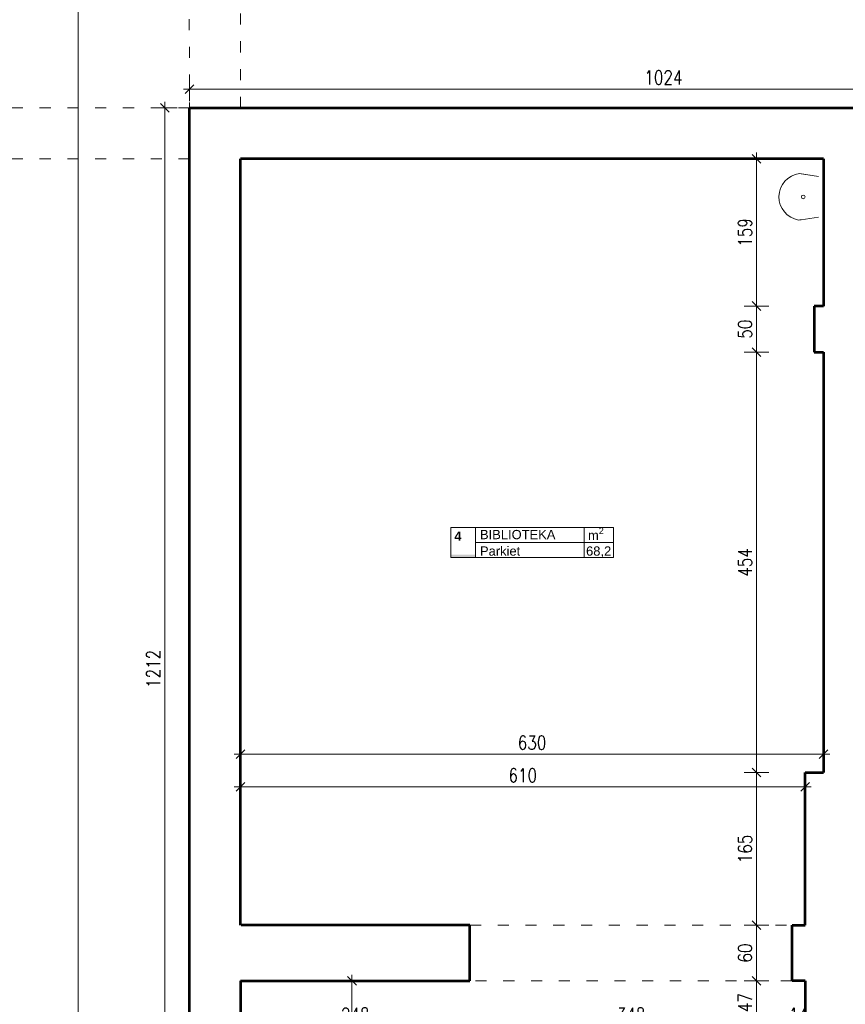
# Model space of a CAD drawing. Header units: millimetres. Extents: x 56977 to 67992, y 30187 to 42235.
# Tile 20 of 130: x 59770 to 60662, y 32665 to 33728. Entities that reach past the tile are written whole.
import ezdxf

# ---------------------------------------------------------------- set-up
doc = ezdxf.new("R2010")
doc.units = ezdxf.units.MM
doc.header["$MEASUREMENT"] = 0
doc.linetypes.add('ACAD_ISO03W100', pattern=[30, 12, -18])
doc.layers.get('0').update_dxf_attribs({"lineweight": 13})
doc.layers.get('DEFPOINTS').update_dxf_attribs({"lineweight": 13})
for name, color, linetype, lineweight in [('AI_MURY', 40, 'Continuous', 53), ('AI_WIDOK', 8, 'Continuous', 13), ('OPISY TABELKI', 30, 'Continuous', 13), ('WODA', 7, 'Continuous', 13), ('wymiary', 8, 'Continuous', 13)]:
    doc.layers.add(name, color=color, linetype=linetype, lineweight=lineweight)
doc.styles.add('GENERATED_STYLE_2', font='txt.shx')
doc.styles.add('Style-ROMANS', font='ROMANS.shx')
doc.styles.add('WYMIAROWY-08', font='ROMANS.shx', dxfattribs={"width": 0.8})
doc.dimstyles.new('DYBY', dxfattribs={"dimscale": 100, "dimtxt": 0.15, "dimasz": 0.05, "dimexe": 0.05, "dimexo": 0.1, "dimgap": 0.05, "dimtad": 1, "dimdec": 0, "dimdsep": 46, "dimlunit": 5, "dimtxsty": 'WYMIAROWY-08', "dimblk": 'M_STRZ', "dimcen": 0.1, "dimse1": 1, "dimse2": 1, "dimclrd": 7, "dimclre": 7, "dimclrt": 1, "dimadec": 0, "dimazin": 0, "dimtfac": 1, "dimtdec": 0, "dimtmove": 2, "dimatfit": 3, "dimldrblk": 'M_STRZ', "dimfxl": 0, "dimtolj": 1, "dimarcsym": 0})

# ---------------------------------------------------------------- blocks, each defined once
blk = doc.blocks.new('A$C062C27A1')
at = {"layer": 'WODA'}
for p, q in [((0, 0), (-2.8, 18.8)), ((44, 0), (46.8, 18.8))]:
    blk.add_line(p, q, dxfattribs=at)
at = {"layer": 'WODA', "flags": 128}
for points in [[(44, 0), (47.1, 20.7, 0.865936), (-3, 21.5)], [(-3, 21.5, 0.037015), (-2.8, 18.8)], [(24, 16.5, 1), (20, 16.5, 1), (24, 16.5)]]:
    blk.add_lwpolyline(points, format="xyb", dxfattribs=at)
at = {"layer": 'WODA'}
blk.add_circle((22, 16.5), 2, dxfattribs=at)
blk = doc.blocks.new('M_STRZ')
for p, q in [((0, 2.66), (0, 0)), ((-1.33, 0), (1.33, 0)), ((-0.94, -0.94), (0.94, 0.94)), ((0, 0), (0, -2.66))]:
    blk.add_line(p, q)
blk = doc.blocks.new('*U502')
at = {"layer": 'DEFPOINTS', "color": 0}
for p in [(60566.2, 32690.1), (60618.5, 32690.1), (60618.5, 32643.1)]:
    blk.add_point(p, dxfattribs=at)
at = {"layer": 'wymiary', "color": 7, "lineweight": -2}
blk.add_line((60566.2, 32648.1), (60566.2, 32685.1), dxfattribs=at)
at = {"layer": 'wymiary', "color": 7, "lineweight": -2, "xscale": 5, "yscale": 5, "zscale": 5}
for p, rotation in [((60566.2, 32690.1), 90), ((60566.2, 32643.1), 270)]:
    blk.add_blockref('M_STRZ', p, dxfattribs=dict(at, rotation=rotation))
at = {"layer": 'wymiary', "color": 1, "insert": (60553.7, 32666.6), "char_height": 15, "attachment_point": 5, "rotation": 90, "style": 'WYMIAROWY-08'}
blk.add_mtext('47', dxfattribs=at)
blk = doc.blocks.new('*D2035')
at = {"layer": 'DEFPOINTS'}
for p in [(60566.2, 32690.1), (60618.5, 32690.1), (60578.7, 32655.9), (60618.5, 32643.1)]:
    blk.add_point(p, dxfattribs=at)
at = {"layer": 'wymiary', "color": 7}
blk.add_blockref('*U502', (0, 0), dxfattribs=at)
blk = doc.blocks.new('*U908')
at = {"layer": 'DEFPOINTS', "color": 0}
for p in [(60008.5, 32690.1), (60256.5, 32690.1), (60256.5, 32641)]:
    blk.add_point(p, dxfattribs=at)
at = {"layer": 'wymiary', "color": 7, "lineweight": -2}
blk.add_line((60013.5, 32641), (60251.5, 32641), dxfattribs=at)
at = {"layer": 'wymiary', "color": 7, "lineweight": -2, "xscale": 5, "yscale": 5, "zscale": 5, "rotation": 180}
blk.add_blockref('M_STRZ', (60008.5, 32641), dxfattribs=at)
at = {"layer": 'wymiary', "color": 7, "lineweight": -2, "xscale": 5, "yscale": 5, "zscale": 5}
blk.add_blockref('M_STRZ', (60256.5, 32641), dxfattribs=at)
at = {"layer": 'wymiary', "color": 1, "insert": (60132.5, 32653.5), "char_height": 15, "attachment_point": 5, "style": 'WYMIAROWY-08'}
blk.add_mtext('248', dxfattribs=at)
blk = doc.blocks.new('*D2441')
at = {"layer": 'DEFPOINTS'}
for p in [(60008.5, 32690.1), (60256.5, 32690.1), (60256.5, 32641), (60116.2, 32628.5)]:
    blk.add_point(p, dxfattribs=at)
at = {"layer": 'wymiary', "color": 7}
blk.add_blockref('*U908', (0, 0), dxfattribs=at)
blk = doc.blocks.new('*U909')
at = {"layer": 'DEFPOINTS', "color": 0}
for p in [(60256.5, 32690.1), (60604.5, 32690.1), (60604.5, 32641)]:
    blk.add_point(p, dxfattribs=at)
at = {"layer": 'wymiary', "color": 7, "lineweight": -2}
blk.add_line((60261.5, 32641), (60599.5, 32641), dxfattribs=at)
at = {"layer": 'wymiary', "color": 7, "lineweight": -2, "xscale": 5, "yscale": 5, "zscale": 5, "rotation": 180}
blk.add_blockref('M_STRZ', (60256.5, 32641), dxfattribs=at)
at = {"layer": 'wymiary', "color": 7, "lineweight": -2, "xscale": 5, "yscale": 5, "zscale": 5}
blk.add_blockref('M_STRZ', (60604.5, 32641), dxfattribs=at)
at = {"layer": 'wymiary', "color": 1, "insert": (60430.5, 32653.5), "char_height": 15, "attachment_point": 5, "style": 'WYMIAROWY-08'}
blk.add_mtext('348', dxfattribs=at)
blk = doc.blocks.new('*D2442')
at = {"layer": 'DEFPOINTS'}
for p in [(60256.5, 32690.1), (60604.5, 32690.1), (60604.5, 32641), (60414.2, 32628.5)]:
    blk.add_point(p, dxfattribs=at)
at = {"layer": 'wymiary', "color": 7}
blk.add_blockref('*U909', (0, 0), dxfattribs=at)
blk = doc.blocks.new('*U910')
at = {"layer": 'DEFPOINTS', "color": 0}
for p in [(60604.5, 32690.1), (60618.5, 32690.1), (60618.5, 32641)]:
    blk.add_point(p, dxfattribs=at)
at = {"layer": 'wymiary', "color": 7, "lineweight": -2}
for p, q in [((60599.5, 32641), (60594.5, 32641)), ((60604.5, 32641), (60618.5, 32641)), ((60623.5, 32641), (60628.5, 32641))]:
    blk.add_line(p, q, dxfattribs=at)
at = {"layer": 'wymiary', "color": 7, "lineweight": -2, "xscale": 5, "yscale": 5, "zscale": 5}
blk.add_blockref('M_STRZ', (60604.5, 32641), dxfattribs=at)
at = {"layer": 'wymiary', "color": 7, "lineweight": -2, "xscale": 5, "yscale": 5, "zscale": 5, "rotation": 180}
blk.add_blockref('M_STRZ', (60618.5, 32641), dxfattribs=at)
at = {"layer": 'wymiary', "color": 1, "insert": (60611.5, 32653.5), "char_height": 15, "attachment_point": 5, "style": 'WYMIAROWY-08'}
blk.add_mtext('14', dxfattribs=at)
blk = doc.blocks.new('*D2443')
at = {"layer": 'DEFPOINTS'}
for p in [(60604.5, 32690.1), (60618.5, 32690.1), (60618.5, 32641), (60601.8, 32628.5)]:
    blk.add_point(p, dxfattribs=at)
at = {"layer": 'wymiary', "color": 7}
blk.add_blockref('*U910', (0, 0), dxfattribs=at)
blk = doc.blocks.new('*U911')
at = {"layer": 'DEFPOINTS', "color": 0}
for p in [(60008.5, 33102.1), (60638.5, 33102.1), (60638.5, 32934.9)]:
    blk.add_point(p, dxfattribs=at)
at = {"layer": 'wymiary', "color": 7, "lineweight": -2}
blk.add_line((60013.5, 32934.9), (60633.5, 32934.9), dxfattribs=at)
at = {"layer": 'wymiary', "color": 7, "lineweight": -2, "xscale": 5, "yscale": 5, "zscale": 5, "rotation": 180}
blk.add_blockref('M_STRZ', (60008.5, 32934.9), dxfattribs=at)
at = {"layer": 'wymiary', "color": 7, "lineweight": -2, "xscale": 5, "yscale": 5, "zscale": 5}
blk.add_blockref('M_STRZ', (60638.5, 32934.9), dxfattribs=at)
at = {"layer": 'wymiary', "color": 1, "insert": (60323.5, 32947.4), "char_height": 15, "attachment_point": 5, "style": 'WYMIAROWY-08'}
blk.add_mtext('630', dxfattribs=at)
blk = doc.blocks.new('*D2444')
at = {"layer": 'DEFPOINTS'}
for p in [(60008.5, 33102.1), (60638.5, 33102.1), (60638.5, 32934.9), (60307.5, 32922.4)]:
    blk.add_point(p, dxfattribs=at)
at = {"layer": 'wymiary', "color": 7}
blk.add_blockref('*U911', (0, 0), dxfattribs=at)
blk = doc.blocks.new('*U937')
at = {"layer": 'DEFPOINTS', "color": 0}
for p in [(60977.5, 33653.5), (59953.5, 33633.1), (60977.5, 33633.1)]:
    blk.add_point(p, dxfattribs=at)
at = {"layer": 'wymiary', "color": 7, "lineweight": -2}
blk.add_line((59958.5, 33653.5), (60972.5, 33653.5), dxfattribs=at)
at = {"layer": 'wymiary', "color": 7, "lineweight": -2, "xscale": 5, "yscale": 5, "zscale": 5, "rotation": 180}
blk.add_blockref('M_STRZ', (59953.5, 33653.5), dxfattribs=at)
at = {"layer": 'wymiary', "color": 7, "lineweight": -2, "xscale": 5, "yscale": 5, "zscale": 5}
blk.add_blockref('M_STRZ', (60977.5, 33653.5), dxfattribs=at)
at = {"layer": 'wymiary', "color": 1, "insert": (60465.5, 33666), "char_height": 15, "attachment_point": 5, "style": 'WYMIAROWY-08'}
blk.add_mtext('1024', dxfattribs=at)
blk = doc.blocks.new('*D2470')
at = {"layer": 'DEFPOINTS'}
for p in [(60444.3, 33666), (60977.5, 33653.5), (59953.5, 33633.1), (60977.5, 33633.1)]:
    blk.add_point(p, dxfattribs=at)
at = {"layer": 'wymiary', "color": 7}
blk.add_blockref('*U937', (0, 0), dxfattribs=at)
blk = doc.blocks.new('*U959')
at = {"layer": 'DEFPOINTS', "color": 0}
for p in [(60008.5, 33049.1), (60618.5, 33049.1), (60618.5, 32899.6)]:
    blk.add_point(p, dxfattribs=at)
at = {"layer": 'wymiary', "color": 7, "lineweight": -2}
blk.add_line((60013.5, 32899.6), (60613.5, 32899.6), dxfattribs=at)
at = {"layer": 'wymiary', "color": 7, "lineweight": -2, "xscale": 5, "yscale": 5, "zscale": 5, "rotation": 180}
blk.add_blockref('M_STRZ', (60008.5, 32899.6), dxfattribs=at)
at = {"layer": 'wymiary', "color": 7, "lineweight": -2, "xscale": 5, "yscale": 5, "zscale": 5}
blk.add_blockref('M_STRZ', (60618.5, 32899.6), dxfattribs=at)
at = {"layer": 'wymiary', "color": 1, "insert": (60313.5, 32912.1), "char_height": 15, "attachment_point": 5, "style": 'WYMIAROWY-08'}
blk.add_mtext('610', dxfattribs=at)
blk = doc.blocks.new('*D2492')
at = {"layer": 'DEFPOINTS'}
for p in [(60008.5, 33049.1), (60618.5, 33049.1), (60618.5, 32899.6), (60297.5, 32887.1)]:
    blk.add_point(p, dxfattribs=at)
at = {"layer": 'wymiary', "color": 7}
blk.add_blockref('*U959', (0, 0), dxfattribs=at)
blk = doc.blocks.new('*U989')
at = {"layer": 'DEFPOINTS', "color": 0}
for p in [(59833.3, 40135.1), (59953.5, 40135.1), (59953.5, 31744.1)]:
    blk.add_point(p, dxfattribs=at)
at = {"layer": 'wymiary', "color": 7, "lineweight": -2}
blk.add_line((59833.3, 31749.1), (59833.3, 40130.1), dxfattribs=at)
at = {"layer": 'wymiary', "color": 7, "lineweight": -2, "xscale": 5, "yscale": 5, "zscale": 5}
for p, rotation in [((59833.3, 40135.1), 90), ((59833.3, 31744.1), 270)]:
    blk.add_blockref('M_STRZ', p, dxfattribs=dict(at, rotation=rotation))
at = {"layer": 'wymiary', "color": 1, "insert": (59820.8, 35939.6), "char_height": 15, "attachment_point": 5, "rotation": 90, "style": 'WYMIAROWY-08'}
blk.add_mtext('8391', dxfattribs=at)
blk = doc.blocks.new('*D2522')
at = {"layer": 'DEFPOINTS'}
for p in [(59833.3, 40135.1), (59953.5, 40135.1), (59845.8, 35917.5), (59953.5, 31744.1)]:
    blk.add_point(p, dxfattribs=at)
at = {"layer": 'wymiary', "color": 7}
blk.add_blockref('*U989', (0, 0), dxfattribs=at)
blk = doc.blocks.new('*U1335')
at = {"layer": 'DEFPOINTS', "color": 0}
for p in [(59926.9, 33633.1), (59982.1, 33633.1), (59953.5, 32421.1)]:
    blk.add_point(p, dxfattribs=at)
at = {"layer": 'wymiary', "color": 7, "lineweight": -2}
blk.add_line((59926.9, 32426.1), (59926.9, 33628.1), dxfattribs=at)
at = {"layer": 'wymiary', "color": 7, "lineweight": -2, "xscale": 5, "yscale": 5, "zscale": 5}
for p, rotation in [((59926.9, 33633.1), 90), ((59926.9, 32421.1), 270)]:
    blk.add_blockref('M_STRZ', p, dxfattribs=dict(at, rotation=rotation))
at = {"layer": 'wymiary', "color": 1, "insert": (59914.4, 33027.1), "char_height": 15, "attachment_point": 5, "rotation": 90, "style": 'WYMIAROWY-08'}
blk.add_mtext('1212', dxfattribs=at)
blk = doc.blocks.new('*D2866')
at = {"layer": 'DEFPOINTS'}
for p in [(59926.9, 33633.1), (59982.1, 33633.1), (59939.4, 33005.9), (59953.5, 32421.1)]:
    blk.add_point(p, dxfattribs=at)
at = {"layer": 'wymiary', "color": 7}
blk.add_blockref('*U1335', (0, 0), dxfattribs=at)
blk = doc.blocks.new('*U1338')
at = {"layer": 'DEFPOINTS', "color": 0}
for p in [(60008.5, 32690.1), (60129, 32690.1), (60008.5, 32447.1)]:
    blk.add_point(p, dxfattribs=at)
at = {"layer": 'wymiary', "color": 7, "lineweight": -2}
blk.add_line((60129, 32452.1), (60129, 32685.1), dxfattribs=at)
at = {"layer": 'wymiary', "color": 7, "lineweight": -2, "xscale": 5, "yscale": 5, "zscale": 5}
for p, rotation in [((60129, 32690.1), 90), ((60129, 32447.1), 270)]:
    blk.add_blockref('M_STRZ', p, dxfattribs=dict(at, rotation=rotation))
at = {"layer": 'wymiary', "color": 1, "insert": (60116.5, 32568.6), "char_height": 15, "attachment_point": 5, "rotation": 90, "style": 'WYMIAROWY-08'}
blk.add_mtext('243', dxfattribs=at)
blk = doc.blocks.new('*D2869')
at = {"layer": 'DEFPOINTS'}
for p in [(60008.5, 32690.1), (60129, 32690.1), (60141.5, 32552.2), (60008.5, 32447.1)]:
    blk.add_point(p, dxfattribs=at)
at = {"layer": 'wymiary', "color": 7}
blk.add_blockref('*U1338', (0, 0), dxfattribs=at)
blk = doc.blocks.new('*U1346')
at = {"layer": 'DEFPOINTS', "color": 0}
for p in [(60566.2, 32750.1), (60618.5, 32750.1), (60618.5, 32690.1)]:
    blk.add_point(p, dxfattribs=at)
at = {"layer": 'wymiary', "color": 7, "lineweight": -2}
blk.add_line((60566.2, 32695.1), (60566.2, 32745.1), dxfattribs=at)
at = {"layer": 'wymiary', "color": 7, "lineweight": -2, "xscale": 5, "yscale": 5, "zscale": 5}
for p, rotation in [((60566.2, 32750.1), 90), ((60566.2, 32690.1), 270)]:
    blk.add_blockref('M_STRZ', p, dxfattribs=dict(at, rotation=rotation))
at = {"layer": 'wymiary', "color": 1, "insert": (60553.7, 32720.1), "char_height": 15, "attachment_point": 5, "rotation": 90, "style": 'WYMIAROWY-08'}
blk.add_mtext('60', dxfattribs=at)
blk = doc.blocks.new('*D2877')
at = {"layer": 'DEFPOINTS'}
for p in [(60566.2, 32750.1), (60618.5, 32750.1), (60578.7, 32709.7), (60618.5, 32690.1)]:
    blk.add_point(p, dxfattribs=at)
at = {"layer": 'wymiary', "color": 7}
blk.add_blockref('*U1346', (0, 0), dxfattribs=at)
blk = doc.blocks.new('*U1347')
at = {"layer": 'DEFPOINTS', "color": 0}
for p in [(60566.2, 32915.1), (60618.5, 32915.1), (60618.5, 32750.1)]:
    blk.add_point(p, dxfattribs=at)
at = {"layer": 'wymiary', "color": 7, "lineweight": -2}
blk.add_line((60566.2, 32755.1), (60566.2, 32910.1), dxfattribs=at)
at = {"layer": 'wymiary', "color": 7, "lineweight": -2, "xscale": 5, "yscale": 5, "zscale": 5}
for p, rotation in [((60566.2, 32915.1), 90), ((60566.2, 32750.1), 270)]:
    blk.add_blockref('M_STRZ', p, dxfattribs=dict(at, rotation=rotation))
at = {"layer": 'wymiary', "color": 1, "insert": (60553.7, 32832.6), "char_height": 15, "attachment_point": 5, "rotation": 90, "style": 'WYMIAROWY-08'}
blk.add_mtext('165', dxfattribs=at)
blk = doc.blocks.new('*D2878')
at = {"layer": 'DEFPOINTS'}
for p in [(60566.2, 32915.1), (60618.5, 32915.1), (60578.7, 32817.1), (60618.5, 32750.1)]:
    blk.add_point(p, dxfattribs=at)
at = {"layer": 'wymiary', "color": 7}
blk.add_blockref('*U1347', (0, 0), dxfattribs=at)
blk = doc.blocks.new('*U1348')
at = {"layer": 'DEFPOINTS', "color": 0}
for p in [(60566.2, 33369.1), (60638.5, 33369.1), (60618.5, 32915.1)]:
    blk.add_point(p, dxfattribs=at)
at = {"layer": 'wymiary', "color": 7, "lineweight": -2}
blk.add_line((60566.2, 32920.1), (60566.2, 33364.1), dxfattribs=at)
at = {"layer": 'wymiary', "color": 7, "lineweight": -2, "xscale": 5, "yscale": 5, "zscale": 5}
for p, rotation in [((60566.2, 33369.1), 90), ((60566.2, 32915.1), 270)]:
    blk.add_blockref('M_STRZ', p, dxfattribs=dict(at, rotation=rotation))
at = {"layer": 'wymiary', "color": 1, "insert": (60553.7, 33142.1), "char_height": 15, "attachment_point": 5, "rotation": 90, "style": 'WYMIAROWY-08'}
blk.add_mtext('454', dxfattribs=at)
blk = doc.blocks.new('*D2879')
at = {"layer": 'DEFPOINTS'}
for p in [(60566.2, 33369.1), (60638.5, 33369.1), (60578.7, 33125.7), (60618.5, 32915.1)]:
    blk.add_point(p, dxfattribs=at)
at = {"layer": 'wymiary', "color": 7}
blk.add_blockref('*U1348', (0, 0), dxfattribs=at)
blk = doc.blocks.new('*U1349')
at = {"layer": 'DEFPOINTS', "color": 0}
for p in [(60566.2, 33419.1), (60628.5, 33419.1), (60628.5, 33369.1)]:
    blk.add_point(p, dxfattribs=at)
at = {"layer": 'wymiary', "color": 7, "lineweight": -2}
blk.add_line((60566.2, 33374.1), (60566.2, 33414.1), dxfattribs=at)
at = {"layer": 'wymiary', "color": 7, "lineweight": -2, "xscale": 5, "yscale": 5, "zscale": 5}
for p, rotation in [((60566.2, 33419.1), 90), ((60566.2, 33369.1), 270)]:
    blk.add_blockref('M_STRZ', p, dxfattribs=dict(at, rotation=rotation))
at = {"layer": 'wymiary', "color": 1, "insert": (60553.7, 33394.1), "char_height": 15, "attachment_point": 5, "rotation": 90, "style": 'WYMIAROWY-08'}
blk.add_mtext('50', dxfattribs=at)
blk = doc.blocks.new('*D2880')
at = {"layer": 'DEFPOINTS'}
for p in [(60566.2, 33419.1), (60628.5, 33419.1), (60578.7, 33383.4), (60628.5, 33369.1)]:
    blk.add_point(p, dxfattribs=at)
at = {"layer": 'wymiary', "color": 7}
blk.add_blockref('*U1349', (0, 0), dxfattribs=at)
blk = doc.blocks.new('*U1350')
at = {"layer": 'DEFPOINTS', "color": 0}
for p in [(60566.2, 33578.1), (60628.5, 33578.1), (60628.5, 33419.1)]:
    blk.add_point(p, dxfattribs=at)
at = {"layer": 'wymiary', "color": 7, "lineweight": -2}
blk.add_line((60566.2, 33424.1), (60566.2, 33573.1), dxfattribs=at)
at = {"layer": 'wymiary', "color": 7, "lineweight": -2, "xscale": 5, "yscale": 5, "zscale": 5}
for p, rotation in [((60566.2, 33578.1), 90), ((60566.2, 33419.1), 270)]:
    blk.add_blockref('M_STRZ', p, dxfattribs=dict(at, rotation=rotation))
at = {"layer": 'wymiary', "color": 1, "insert": (60553.7, 33498.6), "char_height": 15, "attachment_point": 5, "rotation": 90, "style": 'WYMIAROWY-08'}
blk.add_mtext('159', dxfattribs=at)
blk = doc.blocks.new('*D2881')
at = {"layer": 'DEFPOINTS'}
for p in [(60566.2, 33578.1), (60628.5, 33578.1), (60578.7, 33483.1), (60628.5, 33419.1)]:
    blk.add_point(p, dxfattribs=at)
at = {"layer": 'wymiary', "color": 7}
blk.add_blockref('*U1350', (0, 0), dxfattribs=at)

msp = doc.modelspace()

# ---------------------------------------------------------------- hatches: boundary and pattern name
at = {"layer": 'OPISY TABELKI', "extrusion": (0, 0, -1)}
msp.add_hatch(color=256, dxfattribs=at).paths.add_polyline_path([(-60262.3, 33147.5), (-60262.3, 33150.4), (-60235.9, 33150.4), (-60235.9, 33147.5)], flags=16)

# ---------------------------------------------------------------- linework, layer by layer
at = {"layer": 'AI_MURY'}
for p, q in [((59953.5, 32421.1), (59953.5, 33633.1)), ((59953.5, 33633.1), (60977.5, 33633.1)), ((60008.5, 32750.1), (60008.5, 33578.1)), ((60638.5, 33578.1), (60008.5, 33578.1)), ((60638.5, 33578.1), (60638.5, 33419.1)), ((60638.5, 33578.1), (60638.5, 33419.1)), ((60638.5, 33419.1), (60628.5, 33419.1)), ((60628.5, 33419.1), (60628.5, 33369.1)), ((60628.5, 33369.1), (60638.5, 33369.1)), ((60638.5, 33369.1), (60638.5, 33175.6)), ((60638.5, 33175.6), (60638.5, 32915.1)), ((60618.5, 32750.1), (60618.5, 32915.1)), ((60618.5, 32915.1), (60638.5, 32915.1)), ((60256.5, 32750.1), (60009.2, 32750.1)), ((60256.5, 32690.1), (60256.5, 32750.1)), ((60604.5, 32690.1), (60604.5, 32750.1)), ((60604.5, 32750.1), (60618.5, 32750.1)), ((60008.5, 32690.1), (60008.5, 32447.1)), ((60008.5, 32690.1), (60256.5, 32690.1)), ((60618.5, 32690.1), (60604.5, 32690.1)), ((60618.5, 32690.1), (60618.5, 32643.1))]:
    msp.add_line(p, q, dxfattribs=at)
at = {"layer": 'AI_WIDOK', "color": 251, "linetype": 'ACAD_ISO03W100'}
for p, q in [((59952.5, 33909.1), (59953.5, 33633.1)), ((60008.5, 33633.1), (60008.5, 33909.1)), ((59953.5, 33633.1), (59676.3, 33633.1)), ((59953.5, 33578.1), (59676.3, 33578.1)), ((60256.5, 32750.1), (60604.5, 32750.1)), ((60604.5, 32690.1), (60256.5, 32690.1))]:
    msp.add_line(p, q, dxfattribs=at)
at = {"layer": 'OPISY TABELKI'}
for p, q in [((60235.9, 33179.7), (60411.6, 33179.7)), ((60235.9, 33179.7), (60235.9, 33147.5)), ((60262.3, 33179.7), (60262.3, 33147.5)), ((60379.9, 33179.7), (60379.9, 33147.5)), ((60411.6, 33179.7), (60411.6, 33147.5)), ((60262.3, 33163.6), (60411.6, 33163.6)), ((60235.9, 33147.5), (60411.6, 33147.5))]:
    msp.add_line(p, q, dxfattribs=at)

# ---------------------------------------------------------------- block references
at = {"layer": 'AI_WIDOK', "color": 7, "linetype": 'ByBlock', "lineweight": 13, "rotation": 90}
msp.add_blockref('A$C062C27A1', (60633.1, 33515), dxfattribs=at)

# ---------------------------------------------------------------- texts
at = {"layer": 'OPISY TABELKI', "color": 7, "char_height": 10, "width": 168.659, "attachment_point": 1, "style": 'GENERATED_STYLE_2'}
for s, insert in [('\\fArial|b1|i0|c238|p39;4', (60239.6, 33175.5)), ('\\fArial|b0|i0|c238|p39;BIBLIOTEKA     ', (60267.3, 33177.2)), ('\\A1;\\fArial|b0|i0|c238|p39;m\\H7.000000;\\S2^  ;', (60384, 33179.8)), ('\\fArial|b0|i0|c238|p39;Parkiet        ', (60267.3, 33159.4)), ('\\fArial|b0|i0|c238|p39;68,2          ', (60381.9, 33159.4))]:
    msp.add_mtext(s, dxfattribs=dict(at, insert=insert))

# ---------------------------------------------------------------- dimensions: what is measured, and where the dimension line sits
at = {"layer": 'wymiary', "color": 7}
for base, p1, p2, angle, picture, middle in [((59833.3, 40135.1), (59953.5, 31744.1), (59953.5, 40135.1), 90, '*D2522', (59845.8, 35917.5)), ((60977.5, 33653.5), (59953.5, 33633.1), (60977.5, 33633.1), 0, '*D2470', (60444.3, 33666)), ((59926.9, 33633.1), (59953.5, 32421.1), (59982.1, 33633.1), 90, '*D2866', (59939.4, 33005.9)), ((60566.2, 33578.1), (60628.5, 33419.1), (60628.5, 33578.1), 90, '*D2881', (60578.7, 33483.1)), ((60566.2, 33419.1), (60628.5, 33369.1), (60628.5, 33419.1), 90, '*D2880', (60578.7, 33383.4)), ((60566.2, 33369.1), (60618.5, 32915.1), (60638.5, 33369.1), 90, '*D2879', (60578.7, 33125.7)), ((60566.2, 32915.1), (60618.5, 32750.1), (60618.5, 32915.1), 90, '*D2878', (60578.7, 32817.1)), ((60566.2, 32750.1), (60618.5, 32690.1), (60618.5, 32750.1), 90, '*D2877', (60578.7, 32709.7)), ((60129, 32690.1), (60008.5, 32447.1), (60008.5, 32690.1), 90, '*D2869', (60141.5, 32552.2)), ((60566.2, 32690.1), (60618.5, 32643.1), (60618.5, 32690.1), 90, '*D2035', (60578.7, 32655.9)), ((60256.5, 32641), (60008.5, 32690.1), (60256.5, 32690.1), 0, '*D2441', (60116.2, 32628.5))]:
    dim = msp.add_linear_dim(base=base, p1=p1, p2=p2, angle=angle, dimstyle='DYBY', override={"dimtad": 0, "dimtxsty": 'Style-ROMANS', "dimcen": 0.001, "dimclrd": 0, "dimclre": 0}, dxfattribs=at)
    dim.commit()
    dim.dimension.update_dxf_attribs({"geometry": picture, "text_midpoint": middle, "dimtype": 128})
for base, p1, p2, picture, middle in [((60638.5, 32934.9), (60008.5, 33102.1), (60638.5, 33102.1), '*D2444', (60307.5, 32922.4)), ((60618.5, 32899.6), (60008.5, 33049.1), (60618.5, 33049.1), '*D2492', (60297.5, 32887.1)), ((60604.5, 32641), (60256.5, 32690.1), (60604.5, 32690.1), '*D2442', (60414.2, 32628.5)), ((60618.5, 32641), (60604.5, 32690.1), (60618.5, 32690.1), '*D2443', (60601.8, 32628.5))]:
    dim = msp.add_linear_dim(base=base, p1=p1, p2=p2, dimstyle='DYBY', override={"dimtad": 0, "dimtxsty": 'Style-ROMANS', "dimcen": 0.001, "dimclrd": 0, "dimclre": 0}, dxfattribs=at)
    dim.commit()
    dim.dimension.update_dxf_attribs({"geometry": picture, "text_midpoint": middle, "dimtype": 128})

doc.saveas('drawing.dxf')
